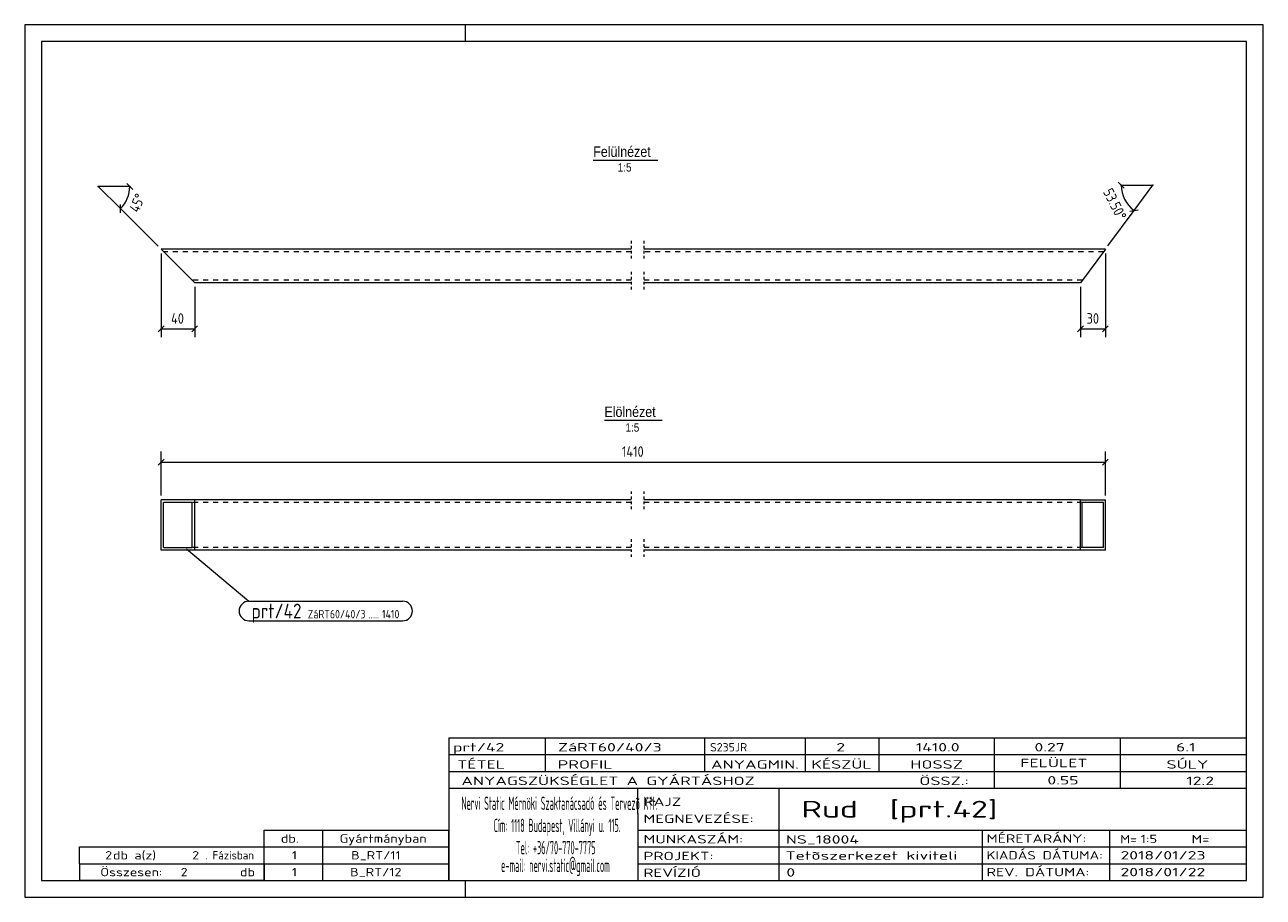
# Model space of a CAD drawing. Header units: millimetres. Extents: x 1 to 296, y 1 to 209.
import ezdxf

# ---------------------------------------------------------------- set-up
doc = ezdxf.new("R2010")
doc.units = ezdxf.units.MM
doc.header["$LTSCALE"] = 0.6
for name, pattern in [('XKITLINE00', [0]), ('XKITLINE01', [4, 1, -1, 1, -1]), ('XKITLINE02', [4, 2, -2])]:
    doc.linetypes.add(name, pattern=pattern)
for name, color, linetype, lineweight in [('DrawingSheet', 5, 'Continuous', 0), ('OtherObjectType', 1, 'Continuous', 0), ('Part', 2, 'Continuous', 0), ('PartMark', 3, 'Continuous', 0), ('Z-DIMENSIONS', 1, 'Continuous', 0)]:
    doc.layers.add(name, color=color, linetype=linetype, lineweight=lineweight)
doc.styles.add('ARIAL', font='ARIAL.TTF')
doc.styles.add('ISOCPEUR', font='ISOCPEUR.TTF')

msp = doc.modelspace()

# ---------------------------------------------------------------- linework, layer by layer
at = {"layer": 'DrawingSheet', "color": 2, "linetype": 'XKITLINE00', "lineweight": 0}
for p, q in [((296, 209), (1, 209)), ((1, 209), (1, 1)), ((106, 205), (106, 209)), ((296, 1), (296, 209)), ((106, 1), (106, 5)), ((1, 1), (296, 1))]:
    msp.add_line(p, q, dxfattribs=at)
at = {"layer": 'DrawingSheet', "color": 3, "linetype": 'XKITLINE00', "lineweight": 0}
for p, q in [((292, 205), (5, 205)), ((5, 205), (5, 5)), ((292, 5), (292, 205)), ((5, 5), (292, 5))]:
    msp.add_line(p, q, dxfattribs=at)
at = {"layer": 'OtherObjectType', "color": 6, "linetype": 'XKITLINE00', "lineweight": 0}
for p, q in [((136.4, 176.75), (151.79, 176.75)), ((139.07, 114.74), (152.79, 114.74))]:
    msp.add_line(p, q, dxfattribs=at)
at = {"layer": 'OtherObjectType', "color": 7, "linetype": 'XKITLINE00', "lineweight": 0}
for p, q in [((102, 39), (292, 39)), ((102, 39), (102, 35)), ((102, 39), (292, 39)), ((125, 35), (125, 39)), ((163, 35), (163, 39)), ((187, 35), (187, 39)), ((204.5, 35), (204.5, 39)), ((232, 35), (232, 39)), ((262, 35), (262, 39)), ((292, 35), (292, 39)), ((102, 35), (292, 35)), ((102, 35), (102, 5)), ((102, 35), (292, 35)), ((125, 31), (125, 35)), ((163, 31), (163, 35)), ((187, 31), (187, 35)), ((204.5, 31), (204.5, 35)), ((232, 31), (232, 35)), ((262, 31), (262, 35)), ((292, 31), (292, 35)), ((102, 31), (292, 31)), ((232, 27), (232, 31)), ((262, 27), (262, 31)), ((292, 27), (292, 31)), ((102, 27), (292, 27)), ((147, 21), (147, 27)), ((180.7, 17), (180.7, 27)), ((292, 21), (292, 27)), ((147, 21), (147, 5)), ((292, 17), (292, 21)), ((58, 17), (102, 17)), ((58, 13), (58, 17)), ((72, 13), (72, 17)), ((102, 13), (102, 17)), ((147, 17), (292, 17)), ((180.7, 5), (180.7, 17)), ((229.16, 13), (229.16, 17)), ((259.5, 5), (259.5, 17)), ((292, 13), (292, 17)), ((14, 9), (14, 13)), ((14, 13), (58, 13)), ((14, 13), (58, 13)), ((58, 9), (58, 13)), ((58, 13), (102, 13)), ((58, 9), (58, 13)), ((72, 9), (72, 13)), ((102, 9), (102, 13)), ((147, 13), (292, 13)), ((229.16, 5), (229.16, 13)), ((292, 9), (292, 13)), ((14, 9), (58, 9)), ((14, 9), (14, 5)), ((14, 9), (58, 9)), ((58, 9), (58, 5)), ((58, 9), (102, 9)), ((58, 5), (58, 9)), ((72, 5), (72, 9)), ((102, 5), (102, 9)), ((147, 9), (292, 9)), ((292, 5), (292, 9)), ((58, 5), (14, 5)), ((58, 5), (102, 5)), ((102, 5), (292, 5)), ((139.5, 5), (292, 5))]:
    msp.add_line(p, q, dxfattribs=at)
at = {"layer": 'Part', "color": 2, "linetype": 'XKITLINE01', "lineweight": 0}
for p, q in [((145.47, 157.49), (145.47, 152.89)), ((148.47, 157.49), (148.47, 152.89)), ((145.47, 150.09), (145.47, 145.49)), ((148.47, 150.09), (148.47, 145.49)), ((145.47, 97.74), (145.47, 93.14)), ((148.47, 97.74), (148.47, 93.14)), ((145.47, 86.34), (145.47, 81.74)), ((148.47, 86.34), (148.47, 81.74))]:
    msp.add_line(p, q, dxfattribs=at)
at = {"layer": 'Part', "color": 2, "linetype": 'XKITLINE00', "lineweight": 0}
for p, q in [((41.47, 147.49), (33.47, 155.49)), ((145.47, 155.49), (33.47, 155.49)), ((258.39, 155.49), (148.47, 155.49)), ((258.39, 155.49), (252.47, 147.49)), ((145.47, 147.49), (41.47, 147.49)), ((252.47, 147.49), (148.47, 147.49)), ((33.47, 83.74), (33.47, 95.74)), ((145.47, 95.74), (33.47, 95.74)), ((34.07, 84.34), (34.07, 95.14)), ((40.87, 95.14), (34.07, 95.14)), ((40.87, 84.34), (40.87, 95.14)), ((41.47, 83.74), (41.47, 95.74)), ((252.47, 95.74), (148.47, 95.74)), ((252.47, 83.74), (252.47, 95.74)), ((252.47, 95.74), (258.39, 95.74)), ((257.95, 95.14), (252.91, 95.14)), ((252.91, 84.34), (252.91, 95.14)), ((257.95, 84.34), (257.95, 95.14)), ((258.39, 83.74), (258.39, 95.74)), ((145.47, 83.74), (33.47, 83.74)), ((34.07, 84.34), (40.87, 84.34)), ((258.39, 83.74), (148.47, 83.74)), ((257.95, 84.34), (252.91, 84.34))]:
    msp.add_line(p, q, dxfattribs=at)
at = {"layer": 'Part', "color": 7, "linetype": 'XKITLINE02', "lineweight": 0}
for p, q in [((145.47, 154.89), (34.07, 154.89)), ((257.95, 154.89), (148.47, 154.89)), ((145.47, 148.09), (40.87, 148.09)), ((252.91, 148.09), (148.47, 148.09)), ((145.47, 95.14), (40.87, 95.14)), ((252.91, 95.14), (148.47, 95.14)), ((145.47, 84.34), (40.87, 84.34)), ((252.91, 84.34), (148.47, 84.34))]:
    msp.add_line(p, q, dxfattribs=at)
at = {"layer": 'PartMark', "color": 7, "linetype": 'XKITLINE00', "lineweight": 0}
for p, q in [((39.56, 84.09), (54.41, 71.59)), ((54.41, 71.59), (90.99, 71.59)), ((54.41, 66.89), (90.99, 66.89))]:
    msp.add_line(p, q, dxfattribs=at)
for centre, start, end in [((54.41, 69.24), 90, 270), ((90.99, 69.24), 270, 90)]:
    msp.add_arc(centre, 2.35, start, end, dxfattribs=at)
at = {"layer": 'Z-DIMENSIONS', "color": 7, "linetype": 'XKITLINE00', "lineweight": 0}
for p, q in [((26.71, 169.76), (25.29, 171.17)), ((261.48, 171.47), (262.9, 170.06)), ((26, 170.46), (18.5, 170.46)), ((23.8, 165.16), (18.5, 170.46)), ((262.19, 170.77), (269.69, 170.77)), ((265.23, 164.74), (269.69, 170.77)), ((23.8, 164.16), (23.8, 166.16)), ((32.76, 156.2), (23.8, 165.16)), ((258.99, 156.3), (265.23, 164.74)), ((264.24, 164.59), (266.22, 164.88)), ((33.47, 154.49), (33.47, 134.49)), ((258.39, 154.49), (258.39, 134.49)), ((41.47, 146.49), (41.47, 134.49)), ((252.47, 146.49), (252.47, 134.49)), ((34.18, 137.2), (32.76, 135.79)), ((33.47, 136.49), (41.47, 136.49)), ((42.18, 137.2), (40.76, 135.79)), ((253.18, 137.2), (251.76, 135.79)), ((252.47, 136.49), (258.39, 136.49)), ((259.1, 137.2), (257.68, 135.79)), ((33.47, 96.74), (33.47, 107.24)), ((258.39, 96.74), (258.39, 107.24)), ((34.18, 105.45), (32.76, 104.04)), ((33.47, 104.74), (258.39, 104.74)), ((259.1, 105.45), (257.68, 104.04))]:
    msp.add_line(p, q, dxfattribs=at)
for centre, start, end in [((18.5, 170.46), 315, 0), ((269.69, 170.77), 180, 233.5001)]:
    msp.add_arc(centre, 7.5, start, end, dxfattribs=at)
at = {"layer": 'Z-DIMENSIONS', "color": 7}
for p in [(18.5, 170.46), (26, 170.46), (262.19, 170.77), (269.69, 170.77), (23.8, 165.16), (265.23, 164.74)]:
    msp.add_point(p, dxfattribs=at)
at = {"layer": 'Z-DIMENSIONS', "color": 3}
for p in [(33.47, 136.49), (41.47, 136.49), (252.47, 136.49), (258.39, 136.49), (33.47, 104.74), (258.39, 104.74)]:
    msp.add_point(p, dxfattribs=at)

# ---------------------------------------------------------------- texts
at = {"layer": 'OtherObjectType', "color": 6, "style": 'ARIAL', "width": 0.85}
for s, height, p in [('Felülnézet', 2.5, (136.4, 177.5)), ('1:5', 2, (142.24, 174)), ('Elölnézet', 2.5, (139.07, 115.49)), ('1:5', 2, (144.08, 111.99))]:
    msp.add_text(s, height=height, dxfattribs=at).set_placement(p)
at = {"layer": 'OtherObjectType', "color": 7, "style": 'ISOCPEUR'}
for s, height, width, p in [('prt/42', 2, 1.525501, (103, 35.76)), ('ZáRT60/40/3', 2, 1.525501, (128, 35.76)), ('S235JR', 2, 1.02, (164.22, 35.76)), ('2', 2, 1.525501, (194.32, 35.76)), ('1410.0', 2, 1.525501, (213.24, 35.76)), ('0.27', 2, 1.525501, (241.51, 35.76)), ('6.1', 2, 1.525501, (275.22, 35.76)), ('TÉTEL', 2, 1.525501, (104, 31.66)), ('PROFIL', 2, 1.525501, (127.96, 31.66)), ('ANYAGMIN.', 2, 1.525501, (164.47, 31.66)), ('KÉSZÜL', 2, 1.525501, (188.37, 31.66)), ('HOSSZ', 2, 1.525501, (211.96, 31.66)), ('FELÜLET', 2, 1.525501, (238.13, 32)), ('SÚLY', 2, 1.525501, (272.96, 31.66)), ('ANYAGSZÜKSÉGLET A GYÁRTÁSHOZ', 2, 1.525501, (105, 27.75)), ('ÖSSZ.:', 2, 1.525501, (214.1, 27.75)), ('0.55', 2, 1.525501, (244.59, 27.88)), ('12.2', 2, 1.525501, (277.68, 27.75)), ('Nervi Static Mérnöki\xa0Szaktanácsadó\xa0és\xa0Tervezõ Kft.', 3.1765, 0.403093, (105, 21.82)), ('RAJZ', 2, 1.445, (148.38, 22.78)), ('Rud  [prt.42]', 4, 1.474651, (186, 20)), ('MEGNEVEZÉSE:', 2, 1.445, (148.38, 18.72)), ('Cím:\xa01118 Budapest, Villányi u. 115.', 3.1765, 0.403093, (112.69, 16.53)), ('db.', 2, 1.211571, (62, 14)), ('Gyártmányban', 2, 1.211571, (76, 14)), ('MUNKASZÁM:', 2, 1.445, (148.38, 13.84)), ('NS_18004', 2, 1.525501, (182.28, 13.78)), ('MÉRETARÁNY:', 2, 1.36, (230.1, 14)), ('M=', 2, 1.211571, (261.91, 13.84)), ('1:5', 2, 1.275, (266.79, 13.9)), ('M=', 2, 1.275, (278.95, 13.87)), ('2', 2, 1.211571, (20.14, 10)), ('db a(z)', 2, 1.211571, (22, 10)), ('2', 2, 1.211571, (40.86, 10)), ('. Fázisban', 2, 0.935, (44, 10)), ('1', 2, 1.211571, (64.63, 10)), ('B_RT/11', 2, 1.211571, (78.73, 10)), ('Tel:\xa0+36/70-770-7775', 3.1765, 0.403093, (117.97, 11.24)), ('PROJEKT:', 2, 1.445, (148.38, 9.84)), ('Tetõszerkezet kiviteli ', 2, 1.525501, (182.2, 9.94)), ('KIADÁS DÁTUMA:', 2, 1.275, (230.1, 10)), ('2018/01/23', 2, 1.525501, (262, 10)), ('e-mail:\xa0nervi.static@gmail.com', 3.1765, 0.403093, (114.45, 7)), ('Összesen:            db', 2, 1.211571, (19, 6)), ('2', 2, 1.211571, (38.14, 6)), ('1', 2, 1.211571, (64.63, 6)), ('B_RT/12', 2, 1.211571, (78.49, 6)), ('REVÍZIÓ', 2, 1.445, (148.38, 5.84)), ('0', 2, 1.525501, (182.41, 5.92)), ('REV. DÁTUMA:', 2, 1.36, (230.1, 6)), ('2018/01/22', 2, 1.525501, (262, 6))]:
    msp.add_text(s, height=height, dxfattribs=dict(at, width=width)).set_placement(p)
at = {"layer": 'PartMark', "color": 3, "style": 'ISOCPEUR', "width": 0.85}
msp.add_text('prt/42', height=3.5, dxfattribs=at).set_placement((55.01, 67.49))
at = {"layer": 'PartMark', "color": 4, "style": 'ISOCPEUR', "width": 0.85}
for s, p in [('ZáRT60/40/3', (68.39, 67.49)), ('1410', (86.09, 67.49)), ('.....', (82.91, 67.49))]:
    msp.add_text(s, height=2, dxfattribs=at).set_placement(p)
at = {"layer": 'Z-DIMENSIONS', "color": 3, "style": 'ISOCPEUR', "width": 0.85}
for s, rotation, p in [('45°', 67.5002, (28.1, 164.04)), ('53.50°', -63.2488, (257.76, 169.2))]:
    msp.add_text(s, height=2.5, rotation=rotation, dxfattribs=at).set_placement(p)
for s, p in [('40', (35.86, 137.74)), ('30', (253.93, 137.74)), ('1410', (143.24, 105.99))]:
    msp.add_text(s, height=2.5, dxfattribs=at).set_placement(p)

doc.saveas('drawing.dxf')
